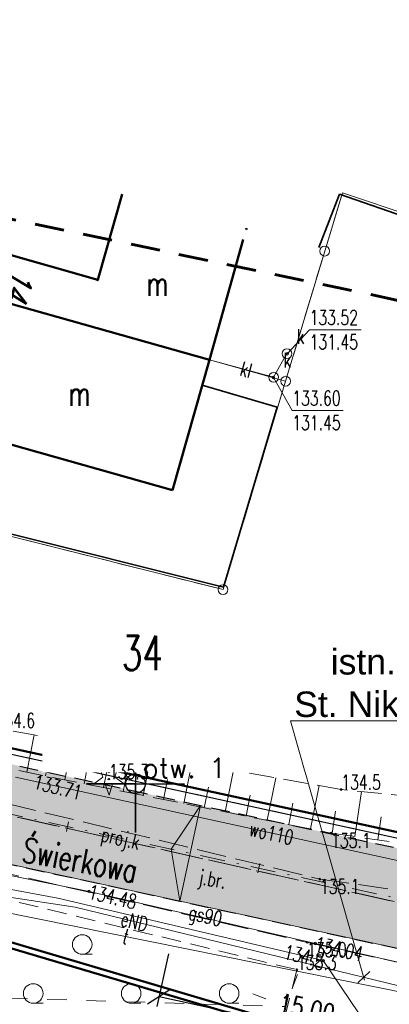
# Model space of a CAD drawing. Header units: metres. Extents: x 7471162 to 7473271, y 5962027 to 5964034.
# Tile 38 of 75: x 7471936 to 7471955, y 5963779 to 5963829. Entities that reach past the tile are written whole.
import ezdxf
from ezdxf.enums import TextEntityAlignment as Align

# ---------------------------------------------------------------- set-up
doc = ezdxf.new("R2010")
doc.units = ezdxf.units.M
doc.header["$MEASUREMENT"] = 0
for name, pattern in [('2_1', [0]), ('2_BUBZ02', [1.75, 1.25, -0.5]), ('2_BUBZ02G', [1.75, 1.25, -0.5]), ('2_KTJZ01', [2, 1.5, -0.5]), ('2_KTOK05_01', [7.5, 7.5]), ('2_PTTL', [1.5, 1, -0.5]), ('3_EGBB01', [0]), ('4', [2.5, 1.5, -1]), ('4_1', [0]), ('4_SUPB_P_01', [2.5, 2, -0.5]), ('4_SUPE04', [2, 1, -1]), ('4_SUPE_01', [0]), ('4_SUPG_01', [0]), ('4_SUPK_01', [0]), ('4_SUPK_P_01', [2.5, 2, -0.5]), ('4_SUPT_01', [0]), ('4_SUPW_01', [0]), ('4_SUSM05', [1.25, 0.5, -0.75]), ('DASHDOTX2', [50.8, 25.4, -12.7, 0, -12.7]), ('DASHED2', [9.525, 6.35, -3.175]), ('GDE', [0]), ('GUK', [2, 1.5, -0.5])]:
    doc.linetypes.add(name, pattern=pattern)
doc.layers.get('0').update_dxf_attribs({"color": 250, "linetype": 'CONTINUOUS', "lineweight": 100})
doc.layers.get('Defpoints').update_dxf_attribs({"linetype": 'CONTINUOUS'})
for name, color, linetype in [('#granica_inwestycji', 40, 'CONTINUOUS'), ('00_osie', 7, 'CONTINUOUS'), ('01_granica pasa', 3, 'CONTINUOUS'), ('01_krawedzie', 7, 'CONTINUOUS'), ('1300309-opisy', 7, 'CONTINUOUS'), ('__geotechnika', 10, 'CONTINUOUS')]:
    doc.layers.add(name, color=color, linetype=linetype)
for name, color, linetype, lineweight in [('01_os drogi deka', 7, 'CONTINUOUS', 0), ('01_wymiary', 7, 'CONTINUOUS', 0), ('BUBZ_L_1', 7, '2_BUBZ02', 18), ('dr_elem_krawężnik_najazdowy_15x25', 6, 'CONTINUOUS', 30), ('Dzialki', 7, 'GDE', 18), ('EADTD_T_0_a', 214, 'CONTINUOUS', 25), ('EGBB_E_T_0', 7, 'CONTINUOUS', 25), ('EGBB_L_0', 34, '3_EGBB01', 50), ('Kontury', 90, 'GUK', 18), ('KTJZ_E_T_0', 7, 'CONTINUOUS', 15), ('KTJZ_L_0', 7, '2_KTJZ01', 18), ('KTOK_L_4', 7, '2_KTOK05_01', 35), ('KTUL_E_T_0', 7, 'CONTINUOUS', 25), ('LINIE_L_1', 90, '4', 35), ('Numery_dzialek', 7, 'CONTINUOUS', 18), ('OBOP_T_0', 3, 'CONTINUOUS', 18), ('PTTL_L_4', 7, '2_PTTL', 18), ('Punkty', 7, 'CONTINUOUS', 18), ('RTPW_T_0', 7, 'CONTINUOUS', 15), ('SUPE_E_T_3', 1, 'CONTINUOUS', 15), ('SUPE_L_2', 1, '4_SUPE_01', 18), ('SUPE_L_3', 1, '4_SUPE_01', 18), ('SUPG_E_T_2', 7, 'CONTINUOUS', 15), ('SUPG_L_2', 52, '4_SUPG_01', 18), ('SUPK_E_T_1', 34, 'CONTINUOUS', 15), ('SUPK_L_1', 34, '4_SUPK_01', 18), ('SUPP_E_T_4', 34, 'CONTINUOUS', 15), ('SUPP_L_4', 34, '4_SUPK_P_01', 18), ('SUPT_E_T_0', 30, 'CONTINUOUS', 15), ('SUPT_L_0', 30, '4_SUPT_01', 18), ('SUPW_E_T_0', 5, 'CONTINUOUS', 15), ('SUPW_L_0', 5, '4_SUPW_01', 18), ('SUSM_L_4', 7, '4_SUSM05', 18), ('SUSM_T_0', 7, 'CONTINUOUS', 18), ('SUTE_T_0', 1, 'CONTINUOUS', 18), ('SUTG_T_0', 52, 'CONTINUOUS', 18), ('SUTK_T_0', 34, 'CONTINUOUS', 18), ('SUTW_T_0', 5, 'CONTINUOUS', 18), ('SUUK_E_T_9', 34, 'CONTINUOUS', 15), ('SUUK_T_2', 34, 'CONTINUOUS', 18)]:
    doc.layers.add(name, color=color, linetype=linetype, lineweight=lineweight)
doc.layers.add('dr_kolor_jezdnia', color=7, linetype='CONTINUOUS', true_color=0xe8e8e8)
doc.styles.add('Siecioprojekt', font='ariali.ttf', dxfattribs={"height": 2.5})
doc.styles.get("Standard").update_dxf_attribs({"font": 'Simplex.SHX', "width": 0.75})
doc.dimstyles.new('ISO-25', dxfattribs={"dimscale": 0.4, "dimtxt": 2.5, "dimasz": 2.5, "dimexe": 1.25, "dimexo": 0.625, "dimtad": 1, "dimzin": 1, "dimtxsty": 'Standard', "dimblk": 'OBLIQUE', "dimcen": 2.5, "dimadec": 0, "dimazin": 0, "dimtfac": 1, "dimtmove": 0, "dimatfit": 3, "dimfxl": 1, "dimarcsym": 0})

# ---------------------------------------------------------------- blocks, each defined once
blk = doc.blocks.new('GRT')
at = {"linetype": 'Continuous'}
blk.add_circle((0, 0), 0.25, dxfattribs=at)
blk = doc.blocks.new('GRO')
at = {"linetype": 'Continuous'}
blk.add_circle((0, 0), 0.045, dxfattribs=at)
blk = doc.blocks.new('2_OBOP01_01')
at = {"linetype": 'Continuous'}
for p, q in [((-0.3012, 0.09375), (-0.4937, 0.6621)), ((-0.4937, 0.6621), (-0.0039, 0.31545)), ((-0.0039, 0.31545), (0.4771, 0.67415)), ((0.4771, 0.67415), (0.2988, 0.1012)), ((-0.78225, -0.26495), (-0.3012, 0.09375)), ((0.2988, 0.1012), (0.7886, -0.24545)), ((-0.18225, -0.2575), (-0.78225, -0.26495)), ((0.01025, -0.82585), (-0.18225, -0.2575)), ((0.1886, -0.2529), (0.01025, -0.82585)), ((0.7886, -0.24545), (0.1886, -0.2529))]:
    blk.add_line(p, q, dxfattribs=at)
blk.add_circle((0, 0), 0.045, dxfattribs=at)
blk = doc.blocks.new('2_PTTL05')
at = {"linetype": 'Continuous'}
blk.add_line((0, -0.5), (0.5, -0.5), dxfattribs=at)
blk.add_circle((0, 0), 0.5, dxfattribs=at)
blk = doc.blocks.new('2_RTPW01')
at = {"linetype": 'Continuous'}
blk.add_circle((0, 0), 0.045, dxfattribs=at)
blk = doc.blocks.new('4_SUSM01_01')
at = {"linetype": 'Continuous'}
for p, q in [((-0.742, 0.742), (-1.237, 1.237)), ((0.742, 0.742), (1.237, 1.237)), ((-0.742, -0.742), (-1.237, -1.237)), ((0.742, -0.742), (1.237, -1.237))]:
    blk.add_line(p, q, dxfattribs=at)
blk = doc.blocks.new('4_SUPS01_05')
at = {"linetype": 'Continuous'}
blk.add_circle((0, 0), 0.0625, dxfattribs=at)
blk = doc.blocks.new('4_SUPS01_04')
at = {"linetype": 'Continuous'}
blk.add_circle((0, 0), 0.0625, dxfattribs=at)
blk = doc.blocks.new('4_SUUS15_05')
at = {"linetype": 'Continuous'}
blk.add_circle((0, 0), 0.25, dxfattribs=at)
blk = doc.blocks.new('d')
at = {"layer": '01_os drogi deka', "lineweight": 20}
blk.add_lwpolyline([(0, -0.25), (0, 0.25)], dxfattribs=at)
blk = doc.blocks.new('otw_geotech')
at = {"layer": '__geotechnika', "lineweight": 25}
blk.add_lwpolyline([(0, 2.5), (0, -2.5), (0, 0), (-2.5, 0), (2.5, 0)], dxfattribs=at)
blk.add_circle((0, 0), 0.5, dxfattribs=at)
blk.add_attdef('NR', text='', height=1, dxfattribs=at).set_placement((2.5, 0), align=Align.BOTTOM_CENTER)
blk = doc.blocks.new('_Oblique')
at = {"color": 0, "linetype": 'ByBlock', "lineweight": -2, "transparency": 16777216}
blk.add_line((-0.5, -0.5), (0.5, 0.5), dxfattribs=at)
blk = doc.blocks.new('*D452')
at = {"layer": '01_wymiary', "color": 0, "lineweight": -2}
for p, q in [((7471943.23, 5963781.723), (7471942.646, 5963779.036)), ((7471957.41, 5963776.34), (7471942.752, 5963779.525)), ((7471957.888, 5963778.538), (7471957.304, 5963775.851))]:
    blk.add_line(p, q, dxfattribs=at)
at = {"layer": 'Defpoints', "color": 0, "lineweight": 15}
for p in [(7471943.283, 5963781.968), (7471942.752, 5963779.525), (7471957.941, 5963778.783)]:
    blk.add_point(p, dxfattribs=at)
at = {"layer": '01_wymiary', "color": 0, "lineweight": -2}
for p, rotation in [((7471942.752, 5963779.525), 167.7415485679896), ((7471957.41, 5963776.34), 347.7415485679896)]:
    blk.add_blockref('_Oblique', p, dxfattribs=dict(at, rotation=rotation))
at = {"layer": '01_wymiary', "color": 0, "insert": (7471950.261, 5963778.758), "char_height": 1, "attachment_point": 5, "rotation": 347.7415}
blk.add_mtext('15,00', dxfattribs=at)

msp = doc.modelspace()

# ---------------------------------------------------------------- hatches: boundary and pattern name
at = {"layer": '01_wymiary', "transparency": 33554687}
h = msp.add_hatch(color=256, dxfattribs=at)
h.dxf.hatch_style = 1
h.paths.add_polyline_path([(7471943.814, 5963784.411), (7471944.876, 5963789.297), (7471943.368, 5963787.066)])
at = {"layer": 'dr_kolor_jezdnia', "transparency": 33554687}
h = msp.add_hatch(color=256, dxfattribs=at)
h.dxf.hatch_style = 1
h.paths.add_polyline_path([(7472038.759, 5963881.502, 0.003759), (7472038.584, 5963881.547, 0.38804), (7472024.351, 5963873.835), (7472023.312, 5963870.841), (7472012.383, 5963839.337), (7472011.035, 5963835.451), (7472010.849, 5963834.918), (7472009.475, 5963830.956), (7472002.874, 5963811.93), (7472002.439, 5963810.676, -0.047351), (7472000.083, 5963805.519, -0.161123), (7471986.016, 5963792.978), (7471981.862, 5963791.179), (7471976.356, 5963788.795), (7471973.251, 5963787.451, -0.156906), (7471959.534, 5963786.112), (7471935.641, 5963791.303, -0.011548), (7471926.325, 5963793.554), (7471917.424, 5963795.923), (7471913.308, 5963797.018), (7471912.109, 5963797.338), (7471906.544, 5963798.819), (7471905.775, 5963799.024), (7471904.488, 5963794.192), (7471911.102, 5963792.431), (7471925.039, 5963788.722, 0.00295), (7471927.466, 5963788.091, 0.008598), (7471934.579, 5963786.417), (7471958.472, 5963781.226, 0.126032), (7471972.11, 5963781.728, 0.030275), (7471975.237, 5963782.863), (7471977.231, 5963783.726), (7471988.003, 5963788.39, 0.210077), (7472007.163, 5963809.037), (7472029.075, 5963872.196, -0.237033), (7472033.58, 5963876.577, -0.142121), (7472037.479, 5963876.668), (7472039.059, 5963876.25), (7472050.812, 5963873.139), (7472058.023, 5963871.443), (7472059.167, 5963876.31), (7472052.024, 5963877.99), (7472038.759, 5963881.502)])

# ---------------------------------------------------------------- linework, layer by layer
at = {"layer": '#granica_inwestycji', "lineweight": 50}
for points in [[(7471905.563, 5963802.117), (7471913.933, 5963800.113), (7471916.807, 5963799.155), (7471931.042, 5963793.121), (7471961.033, 5963786.605), (7471968.832, 5963789.237), (7471979.9, 5963793.176), (7471995.008, 5963802.574), (7471997.949, 5963805.27), (7472001.043, 5963812.759), (7472007.611, 5963828.582), (7472010.128, 5963835.605), (7472013.168, 5963844.115), (7472016.918, 5963854.603), (7472018.857, 5963860.222), (7472020.167, 5963864.012), (7472024.264, 5963875.905), (7472022.834, 5963887.065)], [(7472184.79, 5963793.929), (7472135.212, 5963811.803), (7472112.595, 5963842.764), (7472104.165, 5963850.696), (7472096.441, 5963855.641), (7472075.236, 5963862.596), (7472031.193, 5963873.912), (7472013.577, 5963816.775), (7472008.27, 5963799.777), (7472003.141, 5963795.652), (7471995.715, 5963789.471), (7471993.218, 5963788.237), (7471988.317, 5963785.586), (7471976.7, 5963780.033), (7471971.883, 5963777.725), (7471957.853, 5963775.286), (7471926.034, 5963784.708)]]:
    msp.add_lwpolyline(points, dxfattribs=at)
at = {"color": 0, "linetype": 'Continuous', "lineweight": 15}
msp.add_line((7471953.517, 5963780.813), (7471952.891, 5963780.24), dxfattribs=at)
at = {"layer": '00_osie', "linetype": 'DASHDOTX2', "lineweight": 0, "ltscale": 0.05}
msp.add_lwpolyline([(7472199.714, 5963791.041), (7472189.545, 5963795.573, 0.019152), (7472181.014, 5963798.989), (7472148.342, 5963810.641, -0.168961), (7472132.981, 5963822.996), (7472121.608, 5963841.19, 0.197801), (7472084.467, 5963867.792), (7472051.418, 5963875.565), (7472038.119, 5963879.085, 0.392372), (7472026.713, 5963873.015), (7472004.801, 5963809.856, -0.210077), (7471987.009, 5963790.684), (7471974.244, 5963785.157, -0.156906), (7471959.003, 5963783.669), (7471935.11, 5963788.86, -0.011548), (7471925.682, 5963791.138), (7471905.132, 5963796.608)], format="xyb", dxfattribs=at)
at = {"layer": '01_granica pasa', "lineweight": 50}
msp.add_lwpolyline([(7472184.911, 5963794.204), (7472135.401, 5963812.054), (7472112.821, 5963842.964), (7472104.351, 5963850.934), (7472096.571, 5963855.914), (7472075.321, 5963862.884), (7472030.991, 5963874.274), (7472013.291, 5963816.864), (7472008.011, 5963799.954), (7472002.951, 5963795.884), (7471995.551, 5963789.724), (7471993.081, 5963788.504), (7471988.181, 5963785.854), (7471976.571, 5963780.304), (7471971.791, 5963778.014), (7471957.871, 5963775.594), (7471925.991, 5963785.034)], dxfattribs=at)
at = {"layer": '01_krawedzie', "lineweight": 0}
msp.add_lwpolyline([(7471934.579, 5963786.417), (7471958.472, 5963781.226, 0.156906), (7471975.237, 5963782.863), (7471988.003, 5963788.39, 0.210077), (7472007.163, 5963809.037), (7472029.075, 5963872.196)], format="xyb", dxfattribs=at)
at = {"layer": '01_wymiary'}
msp.add_lwpolyline([(7471943.814, 5963784.411), (7471944.876, 5963789.297), (7471944.876, 5963789.297), (7471943.368, 5963787.066), (7471943.814, 5963784.411), (7471943.814, 5963784.411)], dxfattribs=at)
at = {"layer": 'BUBZ_L_1', "linetype": '2_BUBZ02'}
for p, q in [((7471952.05, 5963790.105), (7471934.4, 5963793.255)), ((7471961.07, 5963789.195), (7471952.05, 5963790.105))]:
    msp.add_line(p, q, dxfattribs=at)
at = {"layer": 'BUBZ_L_1', "linetype": '2_1'}
for p, q in [((7471936, 5963790.991), (7471936.382, 5963792.902)), ((7471937.941, 5963790.603), (7471938.331, 5963792.554)), ((7471939.922, 5963790.207), (7471940.321, 5963792.199)), ((7471941.946, 5963789.802), (7471942.352, 5963791.836)), ((7471936.965, 5963790.798), (7471937.159, 5963791.763)), ((7471938.926, 5963790.406), (7471939.123, 5963791.392)), ((7471944.012, 5963789.389), (7471944.427, 5963791.466)), ((7471940.929, 5963790.006), (7471941.13, 5963791.012)), ((7471946.121, 5963788.967), (7471946.545, 5963791.088)), ((7471942.973, 5963789.597), (7471943.179, 5963790.624)), ((7471948.275, 5963788.536), (7471948.708, 5963790.702)), ((7471945.061, 5963789.179), (7471945.271, 5963790.229)), ((7471947.193, 5963788.753), (7471947.407, 5963789.824)), ((7471950.475, 5963788.096), (7471950.917, 5963790.308)), ((7471952.739, 5963787.707), (7471953.077, 5963790.002)), ((7471949.369, 5963788.318), (7471949.588, 5963789.412)), ((7471951.591, 5963787.876), (7471951.757, 5963789.002)), ((7471953.913, 5963787.534), (7471954.086, 5963788.708))]:
    msp.add_line(p, q, dxfattribs=at)
at = {"layer": 'BUBZ_L_1', "linetype": '2_BUBZ02G'}
for p, q in [((7471933.88, 5963791.415), (7471951.53, 5963787.885)), ((7471951.53, 5963787.885), (7471961.3, 5963786.445))]:
    msp.add_line(p, q, dxfattribs=at)
at = {"layer": 'dr_elem_krawężnik_najazdowy_15x25', "linetype": 'DASHED2', "lineweight": 30, "ltscale": 0.15}
for points in [[(7471935.641, 5963791.303), (7471959.534, 5963786.112, 0.156906), (7471973.251, 5963787.451), (7471986.016, 5963792.978, 0.210077), (7472002.439, 5963810.676), (7472026.24, 5963879.28)], [(7471934.579, 5963786.417), (7471958.472, 5963781.226, 0.156906), (7471975.237, 5963782.863), (7471988.003, 5963788.39, 0.210077), (7472007.163, 5963809.037), (7472029.075, 5963872.196)]]:
    msp.add_lwpolyline(points, format="xyb", dxfattribs=at)
at = {"layer": 'Dzialki'}
for p, q in [((7471940.86, 5963820.505), (7471939.62, 5963816.125)), ((7471951.21, 5963817.595), (7471952.11, 5963820.565)), ((7471952.11, 5963820.565), (7471998.2, 5963805.095)), ((7471939.62, 5963816.125), (7471934.59, 5963817.555)), ((7471949.21, 5963810.955), (7471951.21, 5963817.595)), ((7471945.32, 5963812.045), (7471933.94, 5963815.255)), ((7471949.21, 5963810.955), (7471945.32, 5963812.045)), ((7471946.02, 5963800.315), (7471949.21, 5963810.955)), ((7471918.8, 5963807.145), (7471946.02, 5963800.315)), ((7471957.87, 5963775.595), (7471925.99, 5963785.035))]:
    msp.add_line(p, q, dxfattribs=at)
at = {"layer": 'EGBB_L_0', "linetype": '3_EGBB01'}
for p, q in [((7471939.624, 5963816.129), (7471940.863, 5963820.508)), ((7471947.054, 5963818.182), (7471945.323, 5963812.049)), ((7471934.593, 5963817.554), (7471939.624, 5963816.129)), ((7471933.939, 5963815.259), (7471945.323, 5963812.049)), ((7471945.323, 5963812.049), (7471943.442, 5963805.392)), ((7471943.442, 5963805.392), (7471932.073, 5963808.602))]:
    msp.add_line(p, q, dxfattribs=at)
at = {"layer": 'Kontury'}
for p, q in [((7471952.11, 5963820.565), (7471951.21, 5963817.595)), ((7471951.21, 5963817.595), (7471949.21, 5963810.955)), ((7471949.21, 5963810.955), (7471946.02, 5963800.315)), ((7471946.02, 5963800.315), (7471918.8, 5963807.145)), ((7471930.95, 5963792.835), (7471961.05, 5963786.295))]:
    msp.add_line(p, q, dxfattribs=at)
at = {"layer": 'Kontury', "linetype": 'ByBlock', "lineweight": 30}
for p, q in [((7471930.95, 5963792.835), (7471961.05, 5963786.295)), ((7471957.87, 5963775.595), (7471925.99, 5963785.035))]:
    msp.add_line(p, q, dxfattribs=at)
at = {"layer": 'KTJZ_L_0', "linetype": '2_KTJZ01'}
for p, q in [((7471933.04, 5963789.865), (7471950.96, 5963785.535)), ((7471932.19, 5963786.475), (7471950.31, 5963782.305)), ((7471950.96, 5963785.535), (7471956.15, 5963784.795)), ((7471950.31, 5963782.305), (7471955.28, 5963781.215))]:
    msp.add_line(p, q, dxfattribs=at)
at = {"layer": 'KTOK_L_4', "linetype": '2_KTOK05_01'}
for p, q in [((7471951.97, 5963820.495), (7471950.9, 5963817.775)), ((7471980.16, 5963810.765), (7471951.97, 5963820.495)), ((7471948.78, 5963809.635), (7471944.958, 5963810.757)), ((7471946.05, 5963800.445), (7471948.78, 5963809.635)), ((7471930.15, 5963804.415), (7471946.05, 5963800.445))]:
    msp.add_line(p, q, dxfattribs=at)
at = {"layer": 'LINIE_L_1', "linetype": '4', "lineweight": 60}
msp.add_line((7471919.304, 5963822.572), (7471960.685, 5963813.875), dxfattribs=at)
at = {"layer": 'PTTL_L_4', "linetype": '2_PTTL'}
for p, q in [((7471932.692, 5963785.054), (7471949.791, 5963780.905)), ((7471949.791, 5963780.905), (7471948.831, 5963777.195))]:
    msp.add_line(p, q, dxfattribs=at)
at = {"layer": 'SUPE_L_2', "linetype": '4_SUPE_01'}
for p, q in [((7471926.483, 5963786.604), (7471937.582, 5963784.554)), ((7471937.582, 5963784.554), (7471951.131, 5963781.375)), ((7471951.131, 5963781.375), (7471953.51, 5963777.855))]:
    msp.add_line(p, q, dxfattribs=at)
at = {"layer": 'SUPE_L_3', "linetype": '4_SUPE_01'}
for p, q in [((7471931.057, 5963785.211), (7471938.471, 5963784.099)), ((7471938.471, 5963784.099), (7471955.745, 5963779.897))]:
    msp.add_line(p, q, dxfattribs=at)
at = {"layer": 'SUPE_L_3', "linetype": '4_SUPE04'}
msp.add_line((7471927.048, 5963779.69), (7471949.176, 5963779.03), dxfattribs=at)
at = {"layer": 'SUPG_L_2', "linetype": '4_SUPG_01'}
for p, q in [((7471939.18, 5963784.905), (7471935, 5963785.745)), ((7471950.73, 5963782.245), (7471939.18, 5963784.905)), ((7471959.01, 5963780.375), (7471950.73, 5963782.245))]:
    msp.add_line(p, q, dxfattribs=at)
at = {"layer": 'SUPG_L_2', "linetype": '4_1'}
for p, q in [((7471939.18, 5963784.905), (7471935, 5963785.745)), ((7471950.73, 5963782.245), (7471939.18, 5963784.905)), ((7471959.01, 5963780.375), (7471950.73, 5963782.245))]:
    msp.add_line(p, q, dxfattribs=at)
at = {"layer": 'SUPK_L_1', "linetype": '4_SUPK_01'}
for p, q in [((7471948.601, 5963811.152), (7471945.323, 5963812.049)), ((7471949.281, 5963812.362), (7471948.601, 5963811.152))]:
    msp.add_line(p, q, dxfattribs=at)
at = {"layer": 'SUPK_L_1', "linetype": '4_1'}
for p, q in [((7471948.601, 5963811.152), (7471945.323, 5963812.049)), ((7471949.281, 5963812.362), (7471948.601, 5963811.152))]:
    msp.add_line(p, q, dxfattribs=at)
at = {"layer": 'SUPP_L_4', "linetype": '4_SUPK_P_01'}
msp.add_line((7471962.066, 5963782.747), (7471918.444, 5963792.527), dxfattribs=at)
at = {"layer": 'SUPP_L_4', "linetype": '4_SUPB_P_01'}
msp.add_line((7471918.444, 5963792.527), (7471962.066, 5963782.747), dxfattribs=at)
at = {"layer": 'SUPT_L_0', "linetype": '4_SUPT_01'}
msp.add_line((7471926.453, 5963785.554), (7471955.95, 5963779.595), dxfattribs=at)
at = {"layer": 'SUPW_L_0', "linetype": '4_SUPW_01'}
msp.add_line((7471961.14, 5963785.114), (7471935.432, 5963790.734), dxfattribs=at)
at = {"layer": 'SUPW_L_0', "linetype": '4_1'}
msp.add_line((7471961.14, 5963785.114), (7471935.432, 5963790.734), dxfattribs=at)
at = {"layer": 'SUSM_L_4', "linetype": '4_SUSM05'}
msp.add_line((7471949.001, 5963777.955), (7471949.351, 5963780.105), dxfattribs=at)
at = {"layer": 'SUTK_T_0', "linetype": 'Continuous'}
for p, q in [((7471949.29, 5963812.353), (7471950.432, 5963813.581)), ((7471950.432, 5963813.581), (7471953.065, 5963813.581)), ((7471948.589, 5963811.145), (7471949.547, 5963809.461)), ((7471949.547, 5963809.461), (7471952.153, 5963809.461))]:
    msp.add_line(p, q, dxfattribs=at)

# ---------------------------------------------------------------- block references
at = {"layer": '01_os drogi deka', "rotation": 167.7415485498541}
for p in [(7471938.075, 5963788.216), (7471947.847, 5963786.093)]:
    msp.add_blockref('d', p, dxfattribs=at)
at = {"layer": '__geotechnika'}
msp.add_blockref('otw_geotech', (7471941.549, 5963790.406), dxfattribs=at).add_auto_attribs({'NR': 'otw. 1'})
at = {"layer": 'OBOP_T_0'}
msp.add_blockref('2_OBOP01_01', (7471940.192, 5963790.644), dxfattribs=at)
at = {"layer": 'PTTL_L_4'}
for p in [(7471938.831, 5963782.195), (7471936.331, 5963779.695), (7471941.331, 5963779.695), (7471946.331, 5963779.695)]:
    msp.add_blockref('2_PTTL05', p, dxfattribs=at)
at = {"layer": 'Punkty'}
for name, p in [('GRO', (7471947.21, 5963818.725)), ('GRT', (7471951.21, 5963817.595)), ('GRO', (7471939.62, 5963816.125)), ('GRO', (7471945.32, 5963812.045)), ('GRT', (7471949.21, 5963810.955)), ('GRT', (7471946.02, 5963800.315))]:
    msp.add_blockref(name, p, dxfattribs=at)
at = {"layer": 'RTPW_T_0'}
for p in [(7471940.192, 5963790.644), (7471952.05, 5963790.105), (7471951.53, 5963787.885), (7471950.96, 5963785.535), (7471950.31, 5963782.305), (7471949.791, 5963780.905)]:
    msp.add_blockref('2_RTPW01', p, dxfattribs=at)
at = {"layer": 'SUSM_T_0', "rotation": 23.60747334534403}
msp.add_blockref('4_SUSM01_01', (7471949.176, 5963779.03), dxfattribs=at)
at = {"layer": 'SUTE_T_0'}
msp.add_blockref('4_SUPS01_05', (7471951.131, 5963781.375), dxfattribs=at)
at = {"layer": 'SUTG_T_0'}
for p in [(7471939.18, 5963784.905), (7471950.73, 5963782.245)]:
    msp.add_blockref('4_SUPS01_04', p, dxfattribs=at)
at = {"layer": 'SUTK_T_0'}
for p in [(7471949.29, 5963812.353), (7471948.589, 5963811.145)]:
    msp.add_blockref('4_SUPS01_05', p, dxfattribs=at)
at = {"layer": 'SUUK_T_2'}
for p in [(7471949.281, 5963812.362), (7471948.601, 5963811.152)]:
    msp.add_blockref('4_SUUS15_05', p, dxfattribs=at)

# ---------------------------------------------------------------- texts
at = {"layer": 'EADTD_T_0_a', "oblique": 15, "width": 0.7}
msp.add_text('14', height=1.25, rotation=253.8541, dxfattribs=at).set_placement((7471935.016, 5963816.049), align=Align.CENTER)
at = {"layer": 'EGBB_E_T_0', "width": 0.7}
for p in [(7471942.67, 5963815.935), (7471938.694, 5963810.326)]:
    msp.add_text('m', height=1.25, dxfattribs=at).set_placement(p, align=Align.MIDDLE)
at = {"layer": 'KTJZ_E_T_0', "width": 0.7}
msp.add_text('j.br.', height=0.75, rotation=350.12, dxfattribs=at).set_placement((7471945.464, 5963785.426), align=Align.MIDDLE)
at = {"layer": 'KTUL_E_T_0', "width": 0.7}
msp.add_text('Świerkowa', height=1.25, rotation=349.22, dxfattribs=at).set_placement((7471938.764, 5963786.699), align=Align.MIDDLE)
at = {"layer": 'Numery_dzialek', "width": 0.7}
msp.add_text('34', height=1.75, dxfattribs=at).set_placement((7471940.854, 5963797.947), align=Align.TOP_LEFT)
at = {"layer": 'RTPW_T_0', "width": 0.7}
for s, p in [('134.6', (7471934.4, 5963793.255)), ('135.3', (7471940.192, 5963790.644)), ('134.5', (7471952.05, 5963790.105)), ('135.3', (7471949.791, 5963780.905))]:
    msp.add_text(s, height=0.75, dxfattribs=at).set_placement(p)
for s, p in [('135.1', (7471951.53, 5963787.885)), ('135.1', (7471950.96, 5963785.535)), ('135.0', (7471950.31, 5963782.305))]:
    msp.add_text(s, height=0.75, dxfattribs=at).set_placement(p, align=Align.TOP_LEFT)
at = {"layer": 'SUPE_E_T_3', "width": 0.7}
msp.add_text('eND', height=0.75, rotation=346.3274, dxfattribs=at).set_placement((7471941.492, 5963783.364), align=Align.MIDDLE)
at = {"layer": 'SUPG_E_T_2', "width": 0.7}
msp.add_text('gs90', height=0.75, rotation=347.0307, dxfattribs=at).set_placement((7471945.093, 5963783.544), align=Align.MIDDLE)
at = {"layer": 'SUPK_E_T_1', "width": 0.7}
msp.add_text('kl', height=0.75, rotation=344.6958, dxfattribs=at).set_placement((7471947.195, 5963811.536), align=Align.MIDDLE)
at = {"layer": 'SUPP_E_T_4', "width": 0.7}
msp.add_text('proj.k', height=0.75, rotation=347.1061, dxfattribs=at).set_placement((7471940.767, 5963787.522), align=Align.MIDDLE)
at = {"layer": 'SUPT_E_T_0', "width": 0.7}
msp.add_text('t', height=0.75, rotation=343.3991, dxfattribs=at).set_placement((7471941.054, 5963782.604), align=Align.MIDDLE)
at = {"layer": 'SUPW_E_T_0', "width": 0.7}
msp.add_text('wo110', height=0.75, rotation=347.6693, dxfattribs=at).set_placement((7471948.484, 5963787.881), align=Align.MIDDLE)
at = {"layer": 'SUTE_T_0', "width": 0.7}
msp.add_text('134.2', height=0.75, rotation=346.7925, dxfattribs=at).set_placement((7471951.131, 5963781.375), align=Align.MIDDLE_RIGHT)
at = {"layer": 'SUTG_T_0', "width": 0.7}
for s, rotation, p in [('134.48', 347.0307, (7471939.18, 5963784.905)), ('134.04', 347.2735, (7471950.73, 5963782.245))]:
    msp.add_text(s, height=0.75, rotation=rotation, dxfattribs=at).set_placement(p, align=Align.MIDDLE_LEFT)
at = {"layer": 'SUTK_T_0', "width": 0.7}
for s, p in [('133.52', (7471950.432, 5963814.581)), ('131.45', (7471950.432, 5963813.331)), ('133.60', (7471949.547, 5963810.461)), ('131.45', (7471949.547, 5963809.211))]:
    msp.add_text(s, height=0.75, dxfattribs=at).set_placement(p, align=Align.TOP_LEFT)
at = {"layer": 'SUTW_T_0', "width": 0.7}
msp.add_text('133.71', height=0.75, rotation=346.1748, dxfattribs=at).set_placement((7471936.386, 5963790.525), align=Align.MIDDLE_LEFT)
at = {"layer": 'SUUK_E_T_9', "width": 0.7}
for p in [(7471949.781, 5963812.862), (7471949.101, 5963811.652)]:
    msp.add_text('k', height=0.75, dxfattribs=at).set_placement(p)

# ---------------------------------------------------------------- dimensions: what is measured, and where the dimension line sits
at = {"layer": '01_wymiary'}
dim = msp.add_aligned_dim(p1=(7471957.941, 5963778.783), p2=(7471943.283, 5963781.968), distance=2.5, dimstyle='ISO-25', dxfattribs=at)
dim.commit()
dim.dimension.update_dxf_attribs({"geometry": '*D452', "text_midpoint": (7471950.261, 5963778.758)})

# ---------------------------------------------------------------- next in the draw order: texts
at = {"layer": '1300309-opisy', "color": 1, "ltscale": 0.3, "width": 50.25548, "attachment_point": 2, "rotation": 0.0392, "style": 'Siecioprojekt', "bg_fill": 2}
for s, insert, char_height in [('\\A1;{\\fArial|b1|i0|c238|p34;\\C0;istn. kabel do unieczynnienia}', (7471978.807, 5963805.753), 1.39), ('\\A1;{\\fArial|b0|i0|c238|p34;\\C0;istn. kabel YAKY4x120mm²\\PSt. Nikielkowo Wieś 1- ZK dz.49\\P }', (7471962.565, 5963797.286), 1.3)]:
    msp.add_mtext(s, dxfattribs=dict(at, insert=insert, char_height=char_height))

# ---------------------------------------------------------------- next in the draw order: linework, layer by layer
at = {"color": 0, "linetype": 'Continuous', "lineweight": 15}
for q in [(7471972.204, 5963793.615), (7471953.231, 5963780.378)]:
    msp.add_line((7471949.454, 5963793.615), q, dxfattribs=at)

doc.saveas('drawing.dxf')
